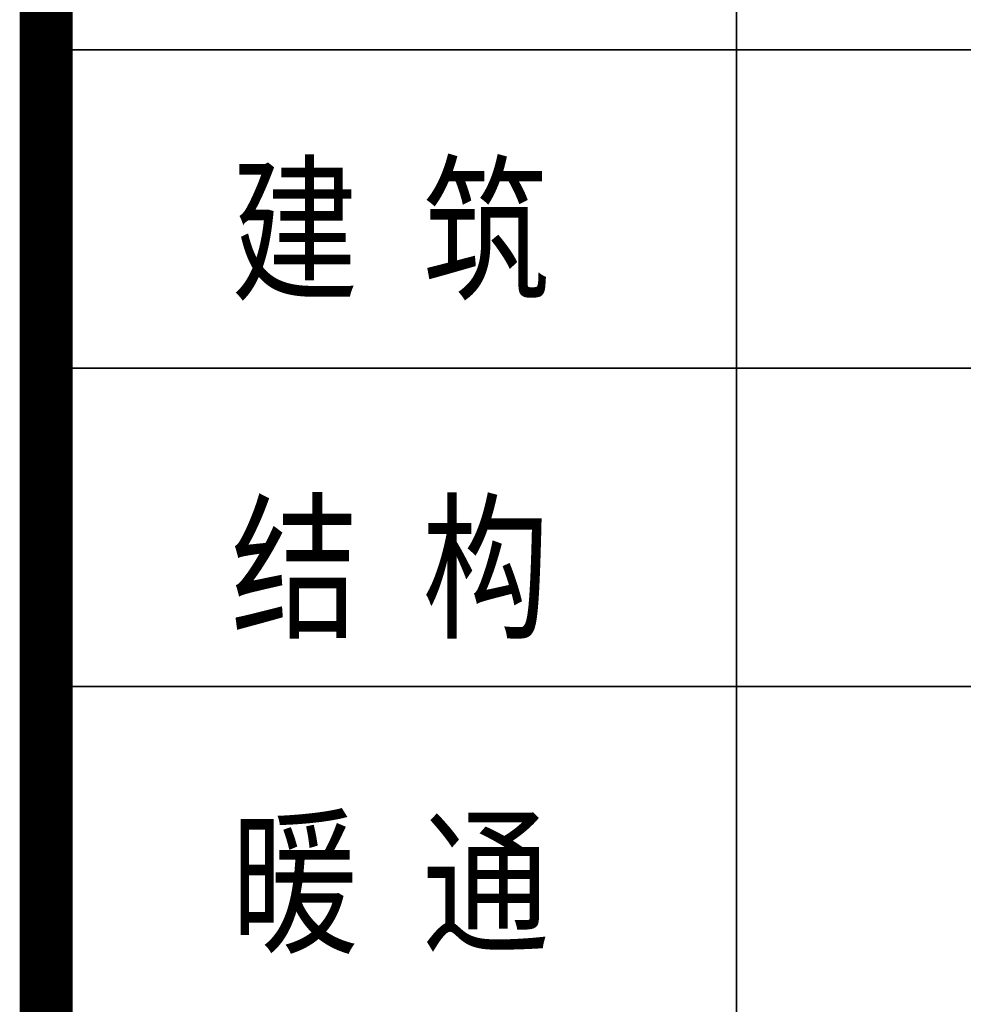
# Model space of a CAD drawing. Extents: x 1109697 to 1467097, y -139975 to 53891.
# Tile 127 of 256: x 1272847 to 1274624, y -128272 to -126417. Entities that reach past the tile are written whole.
import ezdxf

# ---------------------------------------------------------------- set-up
doc = ezdxf.new("R2010")
doc.units = 0
doc.header["$LTSCALE"] = 1000
doc.header["$MEASUREMENT"] = 0
doc.layers.add('PUB_TEXT', color=7, linetype='Continuous')
doc.layers.add('PUB_TITLE', color=4, linetype='Continuous')
doc.layers.add('图框', color=4, linetype='Continuous', lineweight=35)
doc.styles.add('-黑体', font='simhei.ttf', dxfattribs={"width": 0.8})

# ---------------------------------------------------------------- blocks, each defined once
blk = doc.blocks.new('图签01')
at = {"layer": '图框', "linetype": 'Continuous'}
blk.add_line((1795183, 92264.5), (1795183, 97064.5), dxfattribs=at)
at = {"layer": '图框', "color": 4}
for p, q in [((1793883, 95264.5), (1797883, 95264.5)), ((1793883, 94664.5), (1797883, 94664.5)), ((1793883, 94064.5), (1797883, 94064.5))]:
    blk.add_line(p, q, dxfattribs=at)
at = {"layer": '图框', "style": '-黑体', "width": 0.8}
for s, p in [('建 筑', (1794231.1, 94815.6)), ('结 构', (1794231.1, 94178.6)), ('暖 通', (1794231.1, 93585.6))]:
    blk.add_text(s, height=220, dxfattribs=at).set_placement(p)

msp = doc.modelspace()

# ---------------------------------------------------------------- linework, layer by layer
at = {"layer": 'PUB_TITLE', "const_width": 100}
msp.add_lwpolyline([(1272897, -81575.4), (1272897, -138975.4)], dxfattribs=at)

# ---------------------------------------------------------------- block references
at = {"layer": 'PUB_TEXT'}
msp.add_blockref('图签01', (-520986, -221737.8), dxfattribs=at)

doc.saveas('drawing.dxf')
